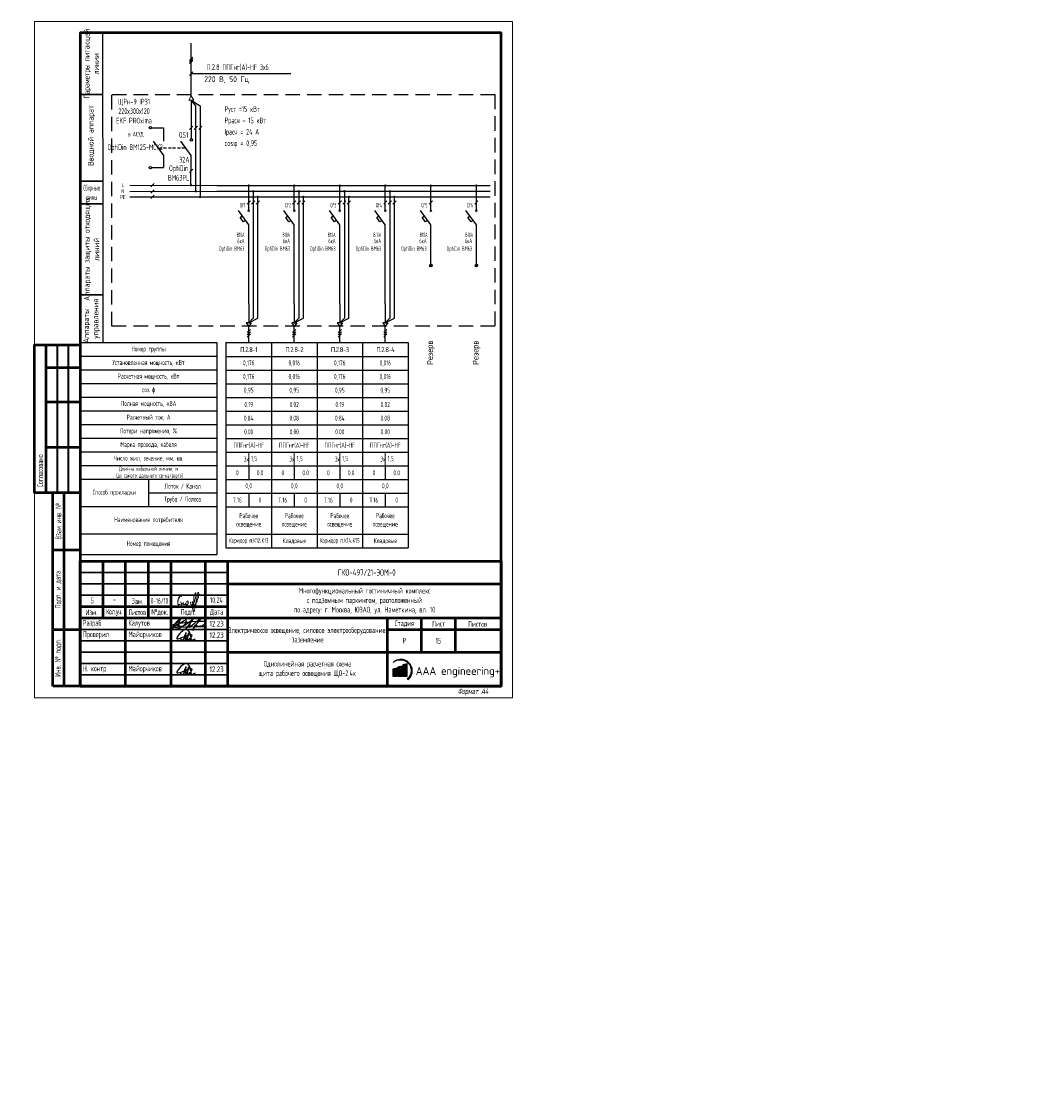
# Model space of a CAD drawing. Header units: millimetres. Extents: x -101899 to 582947, y -77476 to 345289.
# Tile 88 of 100: x 348639 to 392436, y -28618 to 18687. Entities that reach past the tile are written whole.
import ezdxf
from ezdxf import colors
from ezdxf.entities.mleader import LeaderData, LeaderLine
from ezdxf.enums import TextEntityAlignment as Align
from ezdxf.math import Vec2, Vec3

# ---------------------------------------------------------------- set-up
doc = ezdxf.new("R2010")
doc.units = ezdxf.units.MM
doc.linetypes.add('штриховая2', pattern=[9.525, 6.35, -3.175])
doc.layers.get('Defpoints').update_dxf_attribs({"color": 253})
for name, color, linetype, lineweight in [('$_ЭОМ_Текст', 7, 'Continuous', 9), ('ДЕВИ', 7, 'Continuous', 0), ('текст', 7, 'Continuous', 20), ('ФОРМАТ', 7, 'Continuous', 18), ('ЭО', 1, 'Continuous', 20)]:
    doc.layers.add(name, color=color, linetype=linetype, lineweight=lineweight)
doc.layers.add('A-____-NOTE-TEXT', color=5, linetype='Continuous', lineweight=5, true_color=0x0000ff)
doc.layers.add('pecat', color=7, linetype='Continuous')
doc.styles.add('$_Electrical_gost', font='cs_gost2304.shx', dxfattribs={"width": 0.8})
doc.styles.add('1-125', font='Fokad_u.shx', dxfattribs={"width": 0.8, "height": 250})
doc.styles.add('Electrical_gost', font='cs_gost2304.shx', dxfattribs={"height": 250})
doc.styles.add('ДЕВИ', font='CS_Gost2304.shx', dxfattribs={"width": 0.8})
doc.styles.add('ЕСКД', font='cs_gost2304.shx', dxfattribs={"oblique": 15, "height": 2.5})
doc.styles.add('ЭН', font='GOST_Common.ttf')

# ---------------------------------------------------------------- blocks, each defined once
blk = doc.blocks.new('А.Майорчиков')
at = {"layer": 'pecat', "color": 0, "linetype": 'ByBlock', "lineweight": -2}
for points in [[(9.15, 0.19), (6.53, 5.2), (2.48, 0.9), (9.34, 2.54), (8.41, 0.28), (10.98, 0.93)], [(4.13, 0.87), (4.88, 0.03), (6.46, 3.37), (6.66, 3.84)], [(7.72, 3.61), (6.35, 0.21), (6.57, 3.01), (6.66, 3.84)], [(7.72, 3.61), (7.56, 0.35), (8.6, 1.07), (9.07, 0.08), (9.15, 0.19)]]:
    blk.add_spline(points, degree=3, dxfattribs=at)
blk = doc.blocks.new('Штамп 3')
at = {"true_color": 0x504d51}
h = blk.add_hatch(color=251, dxfattribs=at)
h.dxf.hatch_style = 1
h.paths.add_polyline_path([(137.54, 10.47, -1.033512), (143.66, 3.22), (144.25, 3.04, 1.014927)])
at = {"true_color": 0x139b48}
h = blk.add_hatch(color=114, dxfattribs=at)
h.dxf.hatch_style = 1
h.paths.add_polyline_path([(143.68, 9.85), (141.83, 9.38), (141.83, 4.41), (143.68, 4.41)])
at = {"true_color": 0x504d51}
h = blk.add_hatch(color=251, dxfattribs=at)
h.dxf.hatch_style = 1
h.paths.add_polyline_path([(139.35, 8.01), (137.5, 7.53), (137.5, 4.41), (139.35, 4.41)])
at = {"true_color": 0x4b2401}
h = blk.add_hatch(color=38, dxfattribs=at)
h.dxf.hatch_style = 1
h.paths.add_polyline_path([(141.51, 8.85), (139.66, 8.38), (139.66, 4.41), (141.51, 4.41)])
at = {"linetype": 'ByBlock', "lineweight": 25}
blk.add_line((135, 0), (135, 0), dxfattribs=at)
at = {"color": 5, "ltscale": 100}
for points in [[(43.28, 27.38, 0.103904), (43.61, 26.69, 0.235071), (44.38, 26.28, 0.161521), (45.57, 26.81, 0.128808), (46.54, 27.99, 0.085182), (46.66, 28.82, 0.175378), (46.38, 29.61, 0.191596), (45.16, 29.94, 0.119018), (43.97, 29.48, 0.027118), (42.7, 28.54, 0.092445), (41.23, 26.84, 0.062634), (40.74, 25.89, 0.335684), (40.97, 25.21, 0.174698), (42.44, 25.15), (44.15, 25.89, 0.034647), (46.69, 27.31), (47.64, 28), (48.92, 29.08), (50.31, 30.49), (47.42, 26.46), (46.54, 25.39), (48.03, 27.11, -0.763325), (48.26, 27.01, -0.065177), (48.21, 26.72), (48.01, 26.02, 0.052351), (49.3, 26.83), (50.32, 27.69, 0.026697), (51.22, 28.47), (52.49, 29.48), (53.41, 30.32), (52.14, 28.45), (50.92, 26.96), (50.06, 25.73), (49.59, 24.51), (50.42, 26.7, -0.553862), (51.03, 26.84, 0.092612), (51.49, 26.49, 0.087518), (52.39, 26.36, 0.069253), (53.77, 26.75), (54.45, 27.11, 0.092964), (55.08, 27.61, 0.484334), (54.76, 28.29, 0.050486), (53.71, 28.47, 0.039715), (52.14, 28.45), (49.26, 28.25), (47.98, 28.16), (43.93, 27.58), (40.97, 26.99), (40.04, 26.73, 0.32462), (39.87, 26.35, 0.275801), (40.35, 26.05), (42.4, 25.92), (46.49, 26.17), (48.37, 26.19), (50.82, 26.22), (52.6, 26.25), (55.53, 26.2)], [(41.88, 27.72, 0.186939), (44.01, 29.4, 0.016559), (42.83, 26.04, -0.458633), (41.69, 25.89, -0.463695), (41.8, 26.56), (43.59, 27.58), (46.05, 29.06)]]:
    blk.add_lwpolyline(points, format="xyb", dxfattribs=at)
at = {"color": 251, "true_color": 0x504d51}
blk.add_lwpolyline([(137.54, 10.47, -1.033512), (143.66, 3.22), (144.25, 3.04, 1.014927), (137.54, 10.47)], format="xyb", dxfattribs=at)
at = {"color": 114, "true_color": 0x139b48}
blk.add_lwpolyline([(141.83, 4.41), (143.68, 4.41), (143.68, 9.85), (141.83, 9.38)], close=True, dxfattribs=at)
at = {"color": 251, "true_color": 0x504d51}
blk.add_lwpolyline([(137.5, 4.41), (139.35, 4.41), (139.35, 8.01), (137.5, 7.53)], close=True, dxfattribs=at)
at = {"color": 38, "true_color": 0x4b2401}
blk.add_lwpolyline([(139.66, 4.41), (141.51, 4.41), (141.51, 8.85), (139.66, 8.38)], close=True, dxfattribs=at)
at = {"layer": 'A-____-NOTE-TEXT'}
for points, knots in [([(44.53, 39.28), (44.49, 39.43), (44.4, 39.78), (44.11, 39.68), (43.84, 39.45), (43.63, 39.23), (43.58, 38.99), (43.67, 38.54), (43.83, 38.88), (43.61, 39.2), (43.45, 39.01), (43.3, 38.55), (43.18, 38.23), (43.08, 37.93), (43.03, 37.52), (42.98, 37.09), (42.91, 36.62), (42.96, 36.22), (43.17, 35.89), (43.48, 35.7), (43.74, 35.95), (43.88, 36.08)], [0, 0, 0, 0, 0.00156145, 0.00237391, 0.00318637, 0.00426225, 0.00533812, 0.00576408, 0.00720477, 0.00786618, 0.00889718, 0.00992817, 0.01103358, 0.01213898, 0.01353242, 0.01492586, 0.01652142, 0.01811698, 0.01894265, 0.01976832, 0.02164005, 0.02164005, 0.02164005, 0.02164005]), ([(48.75, 37.09), (48.7, 37.05), (48.57, 36.95), (48.63, 36.52), (48.59, 36.03), (49.14, 35.51), (49.57, 35.95), (49.51, 36.46), (49.47, 37.89), (49.46, 36.19), (49.63, 35.67), (49.68, 35.38), (49.27, 35.28), (50.23, 36.8), (50.37, 37.75), (50.97, 39.29), (50.92, 41.89), (49.94, 39.75), (50.01, 38.17), (49.88, 35.84), (50.17, 34.09), (50.27, 33.12), (49.99, 32.66), (49.36, 34.06), (49.38, 34.61), (49.34, 35.4), (50.05, 35.34), (50.78, 36.08), (51.39, 37.28), (51.82, 38.53), (52.18, 39.71), (52.33, 40.51), (51.91, 41.77), (51.4, 38.97), (51.25, 37.73), (50.74, 35.55), (50.86, 34.63), (50.91, 34.28)], [0, 0, 0, 0, 0.171393, 0.462094, 1.155737, 1.720369, 2.134476, 2.581555, 3.413728, 4.727463, 4.955197, 5.268252, 5.386123, 5.974734, 8.275816, 9.709852, 11.379458, 12.738559, 14.08585, 16.758326, 19.400492, 19.4584, 19.701898, 20.658885, 22.005926, 22.211787, 22.746414, 23.520346, 25.302356, 26.708962, 27.532365, 28.93512, 29.430518, 30.452004, 33.845551, 35.598043, 36.6598, 36.6598, 36.6598, 36.6598]), ([(44.33, 37.12), (44.34, 36.99), (44.39, 36.61), (44.46, 36.08), (44.5, 35.72), (44.52, 35.51), (44.45, 35.73), (44.39, 36.07), (44.41, 36.29), (44.58, 36.24), (44.82, 36.11), (45.03, 36.08), (45.22, 36.26), (45.35, 36.56), (45.44, 36.91), (45.38, 36.75), (45.33, 36.42), (45.33, 36.24), (45.46, 36.06), (45.66, 35.94), (45.87, 35.9), (46.09, 35.95), (46.27, 36.07), (46.39, 36.24), (46.45, 36.44), (46.49, 36.8), (46.47, 36.56), (46.49, 36.24), (46.53, 36.04), (46.62, 35.87), (46.81, 35.79), (47.06, 35.82), (47.27, 35.92), (47.4, 36.07), (47.48, 36.24), (47.53, 36.42), (47.56, 36.6), (47.58, 36.79), (47.57, 36.99), (47.51, 37.17), (47.4, 37.33), (47.22, 37.47), (47, 37.39), (46.85, 37.11), (46.88, 36.89), (46.89, 36.76)], [0, 0, 0, 0, 0.00129405, 0.00258809, 0.00323512, 0.00420565, 0.00547717, 0.00607914, 0.0066811, 0.00758406, 0.00823518, 0.00880474, 0.0093743, 0.01024675, 0.01089139, 0.01218066, 0.01264098, 0.01336454, 0.01415422, 0.01479727, 0.01544031, 0.01613694, 0.01683356, 0.01735602, 0.01787849, 0.01835135, 0.01966146, 0.0200997, 0.02060927, 0.02137362, 0.02213797, 0.02294275, 0.02354633, 0.0242984, 0.02484929, 0.02540017, 0.02595105, 0.02656826, 0.02718548, 0.0278027, 0.02841992, 0.02901094, 0.02976194, 0.0305756, 0.03182741, 0.03182741, 0.03182741, 0.03182741])]:
    blk.add_open_spline(points, degree=3, knots=knots, dxfattribs=at)
at = {"layer": 'ФОРМАТ', "lineweight": 50}
for p, q in [((10, 55), (10, 30)), ((20, 0), (20, 55)), ((30, 55), (30, 30)), ((40, 0), (40, 55)), ((55, 55), (55, 0)), ((65, 0), (65, 55)), ((65, 45), (185, 45)), ((0, 35), (65, 35)), ((0, 30), (185, 30)), ((135, 30), (135, 0)), ((150, 15), (150, 30)), ((164.88, 30), (164.88, 15)), ((135, 25), (185, 25)), ((65, 15), (185, 15))]:
    blk.add_line(p, q, dxfattribs=at)
at = {"layer": 'ФОРМАТ', "lineweight": 30}
for p, q in [((0, 50), (65, 50)), ((0, 45), (65, 45)), ((0, 40), (65, 40)), ((0, 25), (65, 25)), ((0, 20), (65, 20)), ((0, 15), (65, 15)), ((0, 10), (65, 10)), ((0, 5), (65, 5))]:
    blk.add_line(p, q, dxfattribs=at)
at = {"layer": 'ФОРМАТ', "lineweight": 15}
blk.add_line((150, 30), (135, 30), dxfattribs=at)
at = {"layer": 'ФОРМАТ', "lineweight": 50}
blk.add_lwpolyline([(185, 0), (0, 0), (0, 55), (185, 55)], close=True, dxfattribs=at)
at = {"color": 5, "ltscale": 100, "xscale": 0.96, "yscale": 0.96, "zscale": 0.96}
for p in [(40.23, 20), (40.23, 5)]:
    blk.add_blockref('А.Майорчиков', p, dxfattribs=at)
at = {"insert": (147.49, 8.5), "char_height": 3.5, "attachment_point": 1, "style": 'ЭН'}
blk.add_mtext('AAA engineering+', dxfattribs=at)
at = {"layer": 'текст', "char_height": 2.5, "style": '$_Electrical_gost'}
for s, insert, width, attachment_point in [('{\\H1.125x;ГКО-497/21-ЭОМ-0}', (113.3, 50), 34.3745, 4), ('Многофункциональный гостиничный комплекс\\Pс подземным паркингом, расположенный\\Pпо адресу: г. Москва, ЮЗАО, ул. Наметкина, вл. 10', (125, 37.5), 109.4637, 5), ('-', (14.48, 39.38), 2.8011, 1), ('Зам.', (22.74, 37.41), 5.9535, 4), ('{\\W0.7;0-16/10}', (31.1, 37.51), 7.9811, 4), ('Изм.', (5, 32.5), 10, 5), ('{\\T0.9;Кол.уч.}', (15, 32.5), 10, 5), ('{\\T0.9;Листов}', (25, 32.5), 10, 5), ('№док.', (35, 32.5), 10, 5), ('Подп.', (47.5, 32.5), 15, 5), ('Дата', (60, 32.5), 10, 5), (' Разраб', (0, 27.5), 20, 4), (' Калутов', (20, 27.5), 20, 4), ('{\\W0.9;12.23}', (60, 27.5), 10, 5), ('Стадия', (142.5, 27.5), 15, 5), ('Лист', (157.5, 27.5), 15, 5), ('Листов', (174.63, 27.37), 20, 5), (' Проверил', (0, 22.5), 20, 4), ('{\\W0.9;12.23}', (60, 22.5), 10, 5), ('Электрическое освещение, силовое электрооборудование,\\Pзаземление', (100, 22.58), 70, 5), (' Майорчиков', (20, 22.5), 20, 4), ('Р', (142.5, 20), 15, 5), (' Н. контр', (0, 7.5), 20, 4), (' Майорчиков', (20, 7.5), 20, 4), ('{\\W0.9;12.23}', (60, 7.5), 10, 5)]:
    blk.add_mtext(s, dxfattribs=dict(at, insert=insert, width=width, attachment_point=attachment_point))
at = {"layer": 'текст', "char_height": 2.5, "attachment_point": 1, "style": '$_Electrical_gost'}
for s, width, insert in [('\\pxsm1.5;5', 2.5, (4.66, 38.96)), ('\\pxsm1.5;10.24', 5.8481, (57.1, 39.14))]:
    blk.add_mtext_dynamic_manual_height_columns(s, width=width, gutter_width=1000, heights=[0], dxfattribs=dict(at, insert=insert))
blk = doc.blocks.new('*U363')
for points in [[(48.13, 69.13, 1), (49.19, 69.13, 1)], [(50.18, 66.48, 1), (51.24, 66.48, 1)], [(52.18, 63.99, 1), (53.24, 63.99, 1)]]:
    blk.add_hatch(color=256).paths.add_polyline_path(points)
for p, q in [((47.96, 123.98), (49.38, 125.39)), ((47.96, 123.27), (49.38, 124.69)), ((47.96, 122.56), (49.38, 123.98)), ((47.99, 117.42), (49.47, 118.91)), ((48.73, 118.16), (92.52, 118.16)), ((50.73, 104.04), (48.73, 106.48)), ((48.73, 106.48), (52.73, 104.04)), ((50.79, 66.47), (50.73, 104.04)), ((52.73, 104.04), (52.71, 63.99)), ((48.03, 93.66), (49.44, 95.08)), ((50.03, 93.66), (51.44, 95.08)), ((52.03, 93.66), (53.44, 95.08)), ((48.69, 82.23), (44.13, 88.52)), ((48.23, 89.53), (49.23, 89.53)), ((48.64, 69.03), (48.69, 82.23)), ((47.98, 74.72), (49.39, 76.14)), ((30.96, 68.39), (32.45, 69.87)), ((30.96, 65.68), (32.45, 67.17)), ((30.96, 63.26), (32.45, 64.75))]:
    blk.add_line(p, q)
at = {"ltscale": 400}
for p, q in [((21.81, 69.13), (60, 68.99)), ((21.81, 66.43), (60, 66.49)), ((21.81, 64.01), (60, 63.99))]:
    blk.add_line(p, q, dxfattribs=at)
for points in [[(9.88, 135.99), (-0.12, 135.99), (-0.06, 108.99), (9.94, 108.99)], [(9.94, 108.99), (-0.06, 108.99), (0, 70.99), (10, 70.99)], [(10, 70.99), (0, 70.99), (0, 60.99), (10, 60.99)], [(10, 60.99), (0, 60.99), (0, 20.99), (10, 20.99)], [(10, 20.99), (0, 20.99), (0, 0), (10, 0)]]:
    blk.add_lwpolyline(points, close=True)
for points in [[(48.73, 108.36), (48.77, 131.6)], [(48.73, 106.48), (48.73, 89.53)]]:
    blk.add_lwpolyline(points)
blk.add_circle((48.73, 89.03), 0.5)
at = {"layer": 'ЭО', "color": 7, "lineweight": 20}
for p, q in [((47.65, 106.48), (48.73, 108.36)), ((49.82, 106.48), (47.65, 106.48)), ((48.73, 108.36), (49.82, 106.48))]:
    blk.add_line(p, q, dxfattribs=at)
at = {"style": 'ЕСКД'}
blk.add_text('220 В, 50 Гц', height=2.5, dxfattribs=at).set_placement((74.11, 113.73), align=Align.BOTTOM_RIGHT)
for s, p in [('N', (17.97, 65.71)), ('L', (18.15, 68.31)), ('РЕ', (17.41, 63.13))]:
    blk.add_text(s, height=1.71, dxfattribs=at).set_placement(p)
at = {"char_height": 2.5, "attachment_point": 5, "rotation": 90, "style": 'Electrical_gost'}
for s, insert, width in [('{\\W0.9;Параметры питающей линии}', (4.91, 122.49), 27.0004), ('Вводной аппарат', (4.94, 90.99), 40.0004), ('Аппараты защиты отходящих линий', (5, 40.99), 40), ('Аппараты     управления', (5, 10.49), 20.9858)]:
    blk.add_mtext(s, dxfattribs=dict(at, insert=insert, width=width))
at = {"insert": (5, 65.99), "char_height": 2.5, "width": 10, "attachment_point": 5, "style": 'Electrical_gost'}
blk.add_mtext('{\\W0.6;Сборные шины}', dxfattribs=at)
at = {"style": 'Electrical_gost', "width": 0.8, "flags": 8}
for tag, p in [('ПАРАМЕТРЫ_ПИТАЮЩЕГО_КАБЕЛЯ', (55.52, 119.03)), ('НАИМЕНОВАНИЕ_ЩИТА', (18.8, 100)), ('УСТАНОВЛЕННАЯ_МОЩНОСТЬ', (63.39, 100.63)), ('IP_ЩИТА', (18.8, 95)), ('РАСЧЕТНАЯ_МОЩНОСТЬ', (63.39, 95.63)), ('РАСЧЕТНЫЙ_ТОК', (63.39, 90.63)), ('COSΦ', (63.39, 85.63))]:
    blk.add_attdef(tag, text='', height=2.5, dxfattribs=at).set_placement(p, align=Align.BOTTOM_LEFT)
for tag, p in [('QS', (46.87, 91.89)), ('QS_ТОК', (46.82, 79.77)), ('QS_МАРКА', (46.82, 73.77))]:
    blk.add_attdef(tag, text='', height=2.5, dxfattribs=at).set_placement(p, align=Align.MIDDLE_RIGHT)
blk = doc.blocks.new('*T346')
at = {"color": 0, "linetype": 'ByBlock', "lineweight": -2, "transparency": 16777216}
for p, q in [((0, 0), (6000, 0)), ((0, 0), (0, -9300)), ((6000, 0), (6000, -9300)), ((0, -600), (6000, -600)), ((0, -1200), (6000, -1200)), ((0, -1800), (6000, -1800)), ((0, -2400), (6000, -2400)), ((0, -3000), (6000, -3000)), ((0, -3600), (6000, -3600)), ((0, -4200), (6000, -4200)), ((0, -4800), (6000, -4800)), ((0, -5400), (6000, -5400)), ((0, -6000), (6000, -6000)), ((3000, -6000), (3000, -7200)), ((3000, -6600), (6000, -6600)), ((0, -7200), (6000, -7200)), ((0, -8400), (6000, -8400)), ((0, -9300), (6000, -9300))]:
    blk.add_line(p, q, dxfattribs=at)
at = {"color": 0, "transparency": 16777216, "attachment_point": 5, "style": '$_Electrical_gost'}
for s, insert, char_height, width in [('Номер группы', (3000, -300), 220, 6000), ('Установленная мощность, кВт', (3000, -900), 220, 5900), ('Расчетная мощность, кВт', (3000, -1500), 220, 5900), ('cos {\\fISOCPEUR|b0|i0|c204|p34;ɸ}', (3000, -2100), 220, 5900), ('Полная мощность, кВА', (3000, -2700), 220, 5900), ('Расчетный ток, А', (3000, -3300), 220, 5900), ('Потери напряжения, %', (3000, -3900), 220, 5900), ('Марка провода, кабеля', (3000, -4500), 220, 5900), ('Число жил, сечение, мм. кв.', (3000, -5100), 220, 5900), ('Длинна кабельной линии, м\\P (до самого дальнего св-ка/всего)', (3000, -5700), 180, 5900), ('Лоток / Канал', (4500, -6300), 220, 2900), ('Способ прокладки', (1500, -6600), 220, 2900), ('Труба / Полоса', (4500, -6900), 220, 2900), ('Наименование потребителя', (3000, -7800), 220, 5900), ('Номер помещения', (3000, -8850), 220, 5900)]:
    blk.add_mtext(s, dxfattribs=dict(at, insert=insert, char_height=char_height, width=width))
blk = doc.blocks.new('*U352')
at = {"layer": 'ФОРМАТ', "lineweight": 50}
for p, q in [((5, 155), (5, 90)), ((5, 145), (20, 145)), ((5, 130), (20, 130)), ((5, 110), (20, 110)), ((8, 65), (8, 90)), ((13, 5), (13, 90)), ((8, 30), (8, 65)), ((8, 65), (20, 65)), ((8, 5), (8, 30)), ((8, 30), (20, 30)), ((20, 5), (8, 5))]:
    blk.add_line(p, q, dxfattribs=at)
at = {"layer": 'ФОРМАТ', "lineweight": 35}
for p, q in [((10, 155), (10, 90)), ((14.84, 155), (14.84, 90)), ((8, 90), (20, 90)), ((8, 90), (20, 90))]:
    blk.add_line(p, q, dxfattribs=at)
at = {"layer": 'ФОРМАТ'}
blk.add_lwpolyline([(0, 297), (210, 297), (210, 0), (0, 0)], close=True, dxfattribs=at)
at = {"layer": 'ФОРМАТ', "lineweight": 53}
blk.add_lwpolyline([(20, 5), (205, 5), (205, 292), (20, 292)], close=True, dxfattribs=at)
at = {"layer": 'ФОРМАТ', "lineweight": 50}
blk.add_lwpolyline([(20, 90), (0, 90), (0, 155), (20, 155)], dxfattribs=at)
at = {"layer": 'ФОРМАТ', "lineweight": 15, "char_height": 2.5, "rotation": 90, "style": '$_Electrical_gost'}
for s, insert, width, attachment_point in [('\\pxl1,t1;Согласовано', (2.5, 90), 65, 4), ('Взам инв. №', (10.5, 77.5), 25, 5), ('Подп. и дата', (10.5, 47.5), 35, 5), ('Инв. № подп.', (10.5, 17.5), 25, 5)]:
    blk.add_mtext(s, dxfattribs=dict(at, insert=insert, width=width, attachment_point=attachment_point))
at = {"layer": 'ФОРМАТ', "lineweight": 15, "insert": (180.87, 2.5), "char_height": 2.5, "width": 24.296, "attachment_point": 4, "style": '$_Electrical_gost'}
blk.add_mtext('\\pi5;{\\Q15;Формат А4}', dxfattribs=at)
blk = doc.blocks.new('*U354')
for points in [[(13.47, 68.99, 1), (14.53, 68.99, 1)], [(15.47, 66.49, 1), (16.53, 66.49, 1)], [(17.49, 64.04, 1), (18.55, 64.04, 1)]]:
    blk.add_hatch(color=256).paths.add_polyline_path(points)
at = {"ltscale": 400}
for p, q in [((0, 68.99), (20, 68.99)), ((0, 66.49), (20, 66.49)), ((0, 63.99), (20, 63.99))]:
    blk.add_line(p, q, dxfattribs=at)
for p, q in [((13.65, 57.67), (14.35, 58.38)), ((13.65, 58.38), (14.35, 57.67)), ((14, 31), (14, 38.3)), ((14, 17.1), (14, 31)), ((14, 17.1), (14, 8.7)), ((14, 0), (14, 7.11))]:
    blk.add_line(p, q)
for points in [[(14, 58.03), (14, 68.99)], [(16, 66.49), (16, 10.81), (14, 8.7), (18, 10.81), (18, 63.99)], [(13.29, 60.87), (14.71, 62.28)], [(15.29, 60.87), (16.71, 62.28)], [(17.29, 60.87), (18.71, 62.28)], [(14, 38.3), (14, 51.74), (9.45, 58.03)], [(12.58, 53.71), (11.65, 53.04), (10.24, 55.02), (11.15, 55.68)], [(14, 8.7), (12.87, 8.7), (14, 7.11)], [(13.29, 4.4), (14.71, 5.82)], [(13.29, 3.4), (14.71, 4.82)], [(14, 8.7), (15.13, 8.7), (14, 7.11)], [(13.29, 2.4), (14.71, 3.82)]]:
    blk.add_lwpolyline(points)
at = {"style": 'Electrical_gost', "width": 0.6, "flags": 8}
blk.add_attdef('ФАЗА', text='', height=2.5, dxfattribs=at).set_placement((14, 69.51), align=Align.BOTTOM_CENTER)
for tag, p in [('QF', (12.5, 60.39)), ('ХАРАКТЕРИСТИКА_И_ТОК', (12.14, 47.37)), ('ОТКЛЮЧАЮЩАЯ_СПОСОБНОСТЬ', (12.14, 43.87)), ('МАРКА', (12.14, 40.37))]:
    blk.add_attdef(tag, text='', height=2, dxfattribs=at).set_placement(p, align=Align.MIDDLE_RIGHT)
blk = doc.blocks.new('*T347')
at = {"color": 0, "linetype": 'ByBlock', "lineweight": -2, "transparency": 16777216}
for p, q in [((0, 0), (2000, 0)), ((0, 0), (0, -9013)), ((2000, 0), (2000, -9013)), ((0, -613), (2000, -613)), ((0, -1213), (2000, -1213)), ((0, -1813), (2000, -1813)), ((0, -2413), (2000, -2413)), ((0, -3013), (2000, -3013)), ((0, -3613), (2000, -3613)), ((0, -4213), (2000, -4213)), ((0, -4813), (2000, -4813)), ((0, -5413), (2000, -5413)), ((1000, -5413), (1000, -6013)), ((0, -6013), (2000, -6013)), ((0, -6613), (2000, -6613)), ((1000, -6613), (1000, -7213)), ((0, -7213), (2000, -7213)), ((0, -8413), (2000, -8413)), ((0, -9013), (2000, -9013))]:
    blk.add_line(p, q, dxfattribs=at)
at = {"layer": 'Defpoints', "color": 8, "linetype": 'ByBlock', "lineweight": 0, "transparency": 16777216}
blk.add_line((1000, -4813), (1000, -5413), dxfattribs=at)
at = {"color": 0, "transparency": 16777216, "style": '$_Electrical_gost'}
for s, insert, char_height, width, attachment_point in [('{\\W1;\\T0.75;П.2.8-1}', (1000, -306), 220, 2000, 5), ('0,176', (1000, -913), 220, 1900, 5), ('0,176', (1000, -1513), 220, 1900, 5), ('0,95', (1000, -2113), 220, 1999, 5), ('0.19', (1000, -2713), 220, 1999, 5), ('0.84', (1000, -3313), 220, 1999, 5), ('0.00', (1000, -3913), 220, 1999, 5), ('ППГнг(А)-HF', (1000, -4513), 220, 1900, 5), ('3х', (999, -5113), 220, 998, 6), ('1,5', (1100, -5113), 220, 800, 4), ('0', (500, -5713), 220, 999, 5), ('0.0', (1500, -5713), 220, 999, 5), ('0,0', (1000, -6313), 220, 1999, 5), ('Т.16', (500, -6913), 220, 999, 5), ('0', (1500, -6913), 220, 999, 5), ('Рабочее\\Pосвещение', (1000, -7813), 220, 1900, 5), ('Коридор п.К12;К13', (1000, -8713), 200, 1900, 5)]:
    blk.add_mtext(s, dxfattribs=dict(at, insert=insert, char_height=char_height, width=width, attachment_point=attachment_point))
blk = doc.blocks.new('*T348')
at = {"color": 0, "linetype": 'ByBlock', "lineweight": -2, "transparency": 16777216}
for p, q in [((0, 0), (2000, 0)), ((0, 0), (0, -9013)), ((2000, 0), (2000, -9013)), ((0, -613), (2000, -613)), ((0, -1213), (2000, -1213)), ((0, -1813), (2000, -1813)), ((0, -2413), (2000, -2413)), ((0, -3013), (2000, -3013)), ((0, -3613), (2000, -3613)), ((0, -4213), (2000, -4213)), ((0, -4813), (2000, -4813)), ((0, -5413), (2000, -5413)), ((1000, -5413), (1000, -6013)), ((0, -6013), (2000, -6013)), ((0, -6613), (2000, -6613)), ((1000, -6613), (1000, -7213)), ((0, -7213), (2000, -7213)), ((0, -8413), (2000, -8413)), ((0, -9013), (2000, -9013))]:
    blk.add_line(p, q, dxfattribs=at)
at = {"layer": 'Defpoints', "color": 8, "linetype": 'ByBlock', "lineweight": 0, "transparency": 16777216}
blk.add_line((1000, -4813), (1000, -5413), dxfattribs=at)
at = {"color": 0, "transparency": 16777216, "char_height": 220, "style": '$_Electrical_gost'}
for s, insert, width, attachment_point in [('{\\W1;\\T0.75;П.2.8-2}', (1000, -306), 2000, 5), ('0,016', (1000, -913), 1900, 5), ('0,016', (1000, -1513), 1900, 5), ('0,95', (1000, -2113), 1999, 5), ('0.02', (1000, -2713), 1999, 5), ('0.08', (1000, -3313), 1999, 5), ('0.00', (1000, -3913), 1999, 5), ('ППГнг(А)-HF', (1000, -4513), 1900, 5), ('3х', (999, -5113), 998, 6), ('1,5', (1100, -5113), 800, 4), ('0', (500, -5713), 999, 5), ('0.0', (1500, -5713), 999, 5), ('0,0', (1000, -6313), 1999, 5), ('Т.16', (500, -6913), 999, 5), ('0', (1500, -6913), 999, 5), ('Рабочее\\Pосвещение', (1000, -7813), 1900, 5), ('Кладовые', (1000, -8713), 1900, 5)]:
    blk.add_mtext(s, dxfattribs=dict(at, insert=insert, width=width, attachment_point=attachment_point))
blk = doc.blocks.new('*T349')
at = {"color": 0, "linetype": 'ByBlock', "lineweight": -2, "transparency": 16777216}
for p, q in [((0, 0), (2000, 0)), ((0, 0), (0, -9013)), ((2000, 0), (2000, -9013)), ((0, -613), (2000, -613)), ((0, -1213), (2000, -1213)), ((0, -1813), (2000, -1813)), ((0, -2413), (2000, -2413)), ((0, -3013), (2000, -3013)), ((0, -3613), (2000, -3613)), ((0, -4213), (2000, -4213)), ((0, -4813), (2000, -4813)), ((0, -5413), (2000, -5413)), ((1000, -5413), (1000, -6013)), ((0, -6013), (2000, -6013)), ((0, -6613), (2000, -6613)), ((1000, -6613), (1000, -7213)), ((0, -7213), (2000, -7213)), ((0, -8413), (2000, -8413)), ((0, -9013), (2000, -9013))]:
    blk.add_line(p, q, dxfattribs=at)
at = {"layer": 'Defpoints', "color": 8, "linetype": 'ByBlock', "lineweight": 0, "transparency": 16777216}
blk.add_line((1000, -4813), (1000, -5413), dxfattribs=at)
at = {"color": 0, "transparency": 16777216, "style": '$_Electrical_gost'}
for s, insert, char_height, width, attachment_point in [('{\\W1;\\T0.75;П.2.8-3}', (1000, -306), 220, 2000, 5), ('0,176', (1000, -913), 220, 1900, 5), ('0,176', (1000, -1513), 220, 1900, 5), ('0,95', (1000, -2113), 220, 1999, 5), ('0.19', (1000, -2713), 220, 1999, 5), ('0.84', (1000, -3313), 220, 1999, 5), ('0.00', (1000, -3913), 220, 1999, 5), ('ППГнг(А)-HF', (1000, -4513), 220, 1900, 5), ('3х', (999, -5113), 220, 998, 6), ('1,5', (1100, -5113), 220, 800, 4), ('0', (500, -5713), 220, 999, 5), ('0.0', (1500, -5713), 220, 999, 5), ('0,0', (1000, -6313), 220, 1999, 5), ('Т.16', (500, -6913), 220, 999, 5), ('0', (1500, -6913), 220, 999, 5), ('Рабочее\\Pосвещение', (1000, -7813), 220, 1900, 5), ('Коридор п.К14;К15', (1000, -8713), 200, 1900, 5)]:
    blk.add_mtext(s, dxfattribs=dict(at, insert=insert, char_height=char_height, width=width, attachment_point=attachment_point))
blk = doc.blocks.new('*T350')
at = {"color": 0, "linetype": 'ByBlock', "lineweight": -2, "transparency": 16777216}
for p, q in [((0, 0), (2000, 0)), ((0, 0), (0, -9013)), ((2000, 0), (2000, -9013)), ((0, -613), (2000, -613)), ((0, -1213), (2000, -1213)), ((0, -1813), (2000, -1813)), ((0, -2413), (2000, -2413)), ((0, -3013), (2000, -3013)), ((0, -3613), (2000, -3613)), ((0, -4213), (2000, -4213)), ((0, -4813), (2000, -4813)), ((0, -5413), (2000, -5413)), ((1000, -5413), (1000, -6013)), ((0, -6013), (2000, -6013)), ((0, -6613), (2000, -6613)), ((1000, -6613), (1000, -7213)), ((0, -7213), (2000, -7213)), ((0, -8413), (2000, -8413)), ((0, -9013), (2000, -9013))]:
    blk.add_line(p, q, dxfattribs=at)
at = {"layer": 'Defpoints', "color": 8, "linetype": 'ByBlock', "lineweight": 0, "transparency": 16777216}
blk.add_line((1000, -4813), (1000, -5413), dxfattribs=at)
at = {"color": 0, "transparency": 16777216, "char_height": 220, "style": '$_Electrical_gost'}
for s, insert, width, attachment_point in [('{\\W1;\\T0.75;П.2.8-4}', (1000, -306), 2000, 5), ('0,016', (1000, -913), 1900, 5), ('0,016', (1000, -1513), 1900, 5), ('0,95', (1000, -2113), 1999, 5), ('0.02', (1000, -2713), 1999, 5), ('0.08', (1000, -3313), 1999, 5), ('0.00', (1000, -3913), 1999, 5), ('ППГнг(А)-HF', (1000, -4513), 1900, 5), ('3х', (999, -5113), 998, 6), ('1,5', (1100, -5113), 800, 4), ('0', (500, -5713), 999, 5), ('0.0', (1500, -5713), 999, 5), ('0,0', (1000, -6313), 1999, 5), ('Т.16', (500, -6913), 999, 5), ('0', (1500, -6913), 999, 5), ('Рабочее\\Pосвещение', (1000, -7813), 1900, 5), ('Кладовые', (1000, -8713), 1900, 5)]:
    blk.add_mtext(s, dxfattribs=dict(at, insert=insert, width=width, attachment_point=attachment_point))

msp = doc.modelspace()

# ---------------------------------------------------------------- hatches: boundary and pattern name
for points in [[(366567.4, 11480.3, 1), (366673.2, 11480.3, 1)], [(368567.4, 11480.3, 1), (368673.2, 11480.3, 1)]]:
    msp.add_hatch(color=256).paths.add_polyline_path(points)

# ---------------------------------------------------------------- linework, layer by layer
at = {"ltscale": 400}
for p, q in [((365220.3, 11480.3), (367220.3, 11480.3)), ((367220.3, 11480.3), (369220.3, 11480.3)), ((365220.3, 11230.3), (367220.3, 11230.3)), ((365220.3, 10980.3), (367220.3, 10980.3)), ((367220.3, 11230.3), (369220.3, 11230.3)), ((367220.3, 10980.3), (369220.3, 10980.3))]:
    msp.add_line(p, q, dxfattribs=at)
for p, q in [((366585, 10349.1), (366655.7, 10419.8)), ((366585, 10419.8), (366655.7, 10349.1)), ((368585, 10349.1), (368655.7, 10419.8)), ((368585, 10419.8), (368655.7, 10349.1)), ((366620.3, 8020), (366620.3, 8411.5)), ((368620.3, 8020), (368620.3, 8411.5))]:
    msp.add_line(p, q)
at = {"linetype": 'штриховая2', "ltscale": 100}
msp.add_lwpolyline([(352609.2, 15480.3), (369435.4, 15480.3), (369435.4, 5299.5), (352609.2, 5299.5)], close=True, dxfattribs=at)
for points in [[(354348.9, 14024.9), (354869.5, 14024.9)], [(354869.5, 14024.9), (354871.1, 13433.3)], [(354415.4, 13433.3), (354870.7, 12804.6), (354870.7, 12269.1)], [(354817.8, 13118.9), (354694.5, 13118.9)], [(355004.5, 13118.9), (354881.2, 13118.9)], [(355212.4, 13118.9), (355089.2, 13118.9)], [(355399.1, 13118.9), (355275.8, 13118.9)], [(355616.5, 13118.9), (355493.3, 13118.9)], [(355803.2, 13118.9), (355680, 13118.9)], [(354348.7, 12269.1), (354870.7, 12269.1)], [(366620.3, 10384.5), (366620.3, 11480.3)], [(368620.3, 10384.5), (368620.3, 11480.3)], [(366549.6, 10668.4), (366691, 10809.8)], [(368549.6, 10668.4), (368691, 10809.8)], [(366620.3, 8411.5), (366620.3, 9755.8), (366165, 10384.5)], [(366478.1, 9952.3), (366385.3, 9886), (366244.3, 10083.3), (366335.4, 10149.3)], [(368620.3, 8411.5), (368620.3, 9755.8), (368165, 10384.5)], [(368478.1, 9952.3), (368385.3, 9886), (368244.3, 10083.3), (368335.4, 10149.3)], [(366678.5, 8023.7), (366562.2, 7907.3)], [(368678.5, 8023.7), (368562.2, 7907.3)]]:
    msp.add_lwpolyline(points)
for centre, radius in [((354299.2, 14022.1), 49.8), ((354298.9, 12269.1), 49.8), ((366620.3, 7965.5), 54.5), ((368620.3, 7965.5), 54.5)]:
    msp.add_circle(centre, radius)
at = {"layer": 'ЭО', "color": 7, "lineweight": 20}
for p, q in [((355985, 15229.7), (356093.4, 15417.5)), ((356201.8, 15229.7), (355985, 15229.7)), ((356093.4, 15417.5), (356201.8, 15229.7))]:
    msp.add_line(p, q, dxfattribs=at)

# ---------------------------------------------------------------- block references
at = {"xscale": 100, "yscale": 100, "zscale": 100}
for name, p in [('*U352', (349207.9, -11012.8)), ('Штамп 3', (351207.9, -10512.8))]:
    msp.add_blockref(name, p, dxfattribs=at)
ref = msp.add_blockref('*U363', (351220, 4581.7), dxfattribs=dict(xscale=100, yscale=100, zscale=100))
ref.add_attrib('УСТАНОВЛЕННАЯ_МОЩНОСТЬ', 'Руст =15 кВт', dxfattribs={"height": 250, "style": 'Electrical_gost', "width": 0.8}).set_placement((357558.8, 14644.5), align=Align.BOTTOM_LEFT)
ref.add_attrib('РАСЧЕТНАЯ_МОЩНОСТЬ', 'Ррасч = 15 кВт', dxfattribs={"height": 250, "style": 'Electrical_gost', "width": 0.8}).set_placement((357558.8, 14144.5), align=Align.BOTTOM_LEFT)
ref.add_attrib('РАСЧЕТНЫЙ_ТОК', 'Iрасч = 24 А', dxfattribs={"height": 250, "style": 'Electrical_gost', "width": 0.8}).set_placement((357558.8, 13644.5), align=Align.BOTTOM_LEFT)
ref.add_attrib('COSΦ', 'cosφ = 0,95', dxfattribs={"height": 250, "style": 'Electrical_gost', "width": 0.8}).set_placement((357558.8, 13144.5), align=Align.BOTTOM_LEFT)
ref.add_attrib('ПАРАМЕТРЫ_ПИТАЮЩЕГО_КАБЕЛЯ', 'П.2.8 ППГнг(А)-HF 3х6', dxfattribs={"height": 250, "style": 'Electrical_gost', "width": 0.8}).set_placement((356772.2, 16484.9), align=Align.BOTTOM_LEFT)
ref = msp.add_blockref('*U354', (357220.1, 4581.7), dxfattribs=dict(xscale=100, yscale=100, zscale=100))
ref.add_attrib('QF', 'QF1', dxfattribs={"height": 200, "style": 'Electrical_gost', "width": 0.6}).set_placement((358470.4, 10621.1), align=Align.MIDDLE_RIGHT)
ref.add_attrib('ХАРАКТЕРИСТИКА_И_ТОК', 'В10А', dxfattribs={"height": 200, "style": 'Electrical_gost', "width": 0.6}).set_placement((358433.6, 9318.7), align=Align.MIDDLE_RIGHT)
ref = msp.add_blockref('*U354', (359220.2, 4581.7), dxfattribs=dict(xscale=100, yscale=100, zscale=100))
ref.add_attrib('QF', 'QF2', dxfattribs={"height": 200, "style": 'Electrical_gost', "width": 0.6}).set_placement((360470.5, 10621.1), align=Align.MIDDLE_RIGHT)
ref.add_attrib('ХАРАКТЕРИСТИКА_И_ТОК', 'В10А', dxfattribs={"height": 200, "style": 'Electrical_gost', "width": 0.6}).set_placement((360433.7, 9318.7), align=Align.MIDDLE_RIGHT)
ref = msp.add_blockref('*U354', (361220.2, 4581.7), dxfattribs=dict(xscale=100, yscale=100, zscale=100))
ref.add_attrib('QF', 'QF3', dxfattribs={"height": 200, "style": 'Electrical_gost', "width": 0.6}).set_placement((362470.5, 10621.1), align=Align.MIDDLE_RIGHT)
ref.add_attrib('ХАРАКТЕРИСТИКА_И_ТОК', 'В10А', dxfattribs={"height": 200, "style": 'Electrical_gost', "width": 0.6}).set_placement((362433.7, 9318.7), align=Align.MIDDLE_RIGHT)
ref = msp.add_blockref('*U354', (363220.3, 4581.7), dxfattribs=dict(xscale=100, yscale=100, zscale=100))
ref.add_attrib('QF', 'QF4', dxfattribs={"height": 200, "style": 'Electrical_gost', "width": 0.6}).set_placement((364470.6, 10621.1), align=Align.MIDDLE_RIGHT)
ref.add_attrib('ХАРАКТЕРИСТИКА_И_ТОК', 'В10А', dxfattribs={"height": 200, "style": 'Electrical_gost', "width": 0.6}).set_placement((364433.8, 9318.7), align=Align.MIDDLE_RIGHT)
for name, p in [('*T346', (351220, 4581.7)), ('*T347', (357620.1, 4581.7)), ('*T348', (359620.2, 4581.7)), ('*T349', (361620.2, 4581.7)), ('*T350', (363620.3, 4581.7))]:
    msp.add_blockref(name, p)

# ---------------------------------------------------------------- texts
at = {"layer": '$_ЭОМ_Текст', "char_height": 250, "attachment_point": 1, "rotation": 90, "style": '1-125'}
for insert in [(366465.6, 3601.7), (368465.6, 3601.7)]:
    msp.add_mtext('Резерв', dxfattribs=dict(at, insert=insert))
at = {"style": 'Electrical_gost', "width": 0.6, "flags": 8}
for tag, text, p in [('QF5', 'QF1', (366470.6, 10621.1)), ('QF6', 'QF1', (368470.6, 10621.1)), ('В10А', 'C16А', (366474, 9318.7)), ('В10А', 'C16А', (368474, 9318.7))]:
    msp.add_attdef(tag, text=text, height=200, dxfattribs=at).set_placement(p, align=Align.MIDDLE_RIGHT)
at = {"layer": 'текст'}
for s, insert, char_height, width, attachment_point, style in [('ЩРн-9 IP31\\P220х300х120\\PEKF PROxima', (353580.8, 14751.5), 250, 1618.218, 5, '$_Electrical_gost'), ('{\\W0.8;в АСУД}', (353658.2, 13720.7), 200, 813.893, 5, 'Electrical_gost'), ('QS1', (355753, 13707.1), 250, 588.052, 5, '$_Electrical_gost'), ('OptiDin BM125-МСК2', (353627.5, 13130.7), 250, 2299.252, 5, '$_Electrical_gost'), ('32А', (355791.2, 12619.7), 250, 588.052, 5, '$_Electrical_gost'), ('OptiDin \\PBM63РL', (355539.3, 12035), 250, 992.571, 5, '$_Electrical_gost'), ('{\\W0.7;6кА\\POptiDin ВМ63}', (358432.6, 8851.9), 200, 1122.58, 6, '$_Electrical_gost'), ('{\\W0.7;6кА\\POptiDin ВМ63}', (360432.7, 8851.9), 200, 1122.58, 6, '$_Electrical_gost'), ('{\\W0.7;6кА\\POptiDin ВМ63}', (362432.7, 8851.9), 200, 1122.58, 6, '$_Electrical_gost'), ('{\\W0.7;6кА\\POptiDin ВМ63}', (364432.8, 8851.9), 200, 1122.58, 6, '$_Electrical_gost'), ('{\\W0.7;6кА\\POptiDin ВМ63}', (366432.8, 8851.9), 200, 1122.58, 6, '$_Electrical_gost'), ('{\\W0.7;6кА\\POptiDin ВМ63}', (368432.8, 8851.9), 200, 1122.58, 6, '$_Electrical_gost'), ('15', (366951.6, -8512.8), 250, 1487.511, 5, '$_Electrical_gost'), ('\\A1;{\\Q0;\\W0.8;Однолинейная расчетная схема\\Pщита рабочего освещения ЩО-2.4к}', (361196.3, -9762.8), 250, 6693.487, 5, 'ЕСКД')]:
    msp.add_mtext(s, dxfattribs=dict(at, insert=insert, char_height=char_height, width=width, attachment_point=attachment_point, style=style))

# ---------------------------------------------------------------- leaders
at = {"layer": 'ДЕВИ'}
ml = msp.add_multileader_mtext('Standard', dxfattribs=at)
ml.set_content('6', color=256, style='ДЕВИ')
ml.set_leader_properties()
ml.build(insert=Vec2(0, 0))
ml.multileader.update_dxf_attribs({"text_left_attachment_type": 5, "text_right_attachment_type": 7, "dogleg_length": 1, "arrow_head_size": 127.5})
ctx = ml.context
ctx.base_point, ctx.char_height, ctx.arrow_head_size, ctx.landing_gap_size, ctx.plane_origin = Vec3(260028.9, -28176.5), 320, 127.5, 160, Vec3(253461.6, -26165.6)
ctx.left_attachment, ctx.right_attachment = 5, 7
notes = []
notes.append((ctx, [(0, (1, 1, 0), (259948.9, -28176.5), (1, 0), 80, [(0, [(258799.4, -26809.6)], 0, [])])]))
ctx.mtext.insert, ctx.mtext.width, ctx.mtext.defined_height, ctx.mtext.flow_direction = Vec3(260188.9, -27773.9), 253737.118, 38280.5, 5
ml = msp.add_multileader_mtext('Standard', dxfattribs=at)
ml.set_content('5', color=256, style='ДЕВИ')
ml.set_leader_properties()
ml.build(insert=Vec2(0, 0))
ml.multileader.update_dxf_attribs({"text_left_attachment_type": 7, "text_right_attachment_type": 5, "dogleg_length": 1, "arrow_head_size": 127.5})
ctx = ml.context
ctx.base_point, ctx.char_height, ctx.arrow_head_size, ctx.landing_gap_size, ctx.plane_origin = Vec3(254204.3, -27693.1), 320, 127.5, 160, Vec3(251463, -27111.9)
ctx.left_attachment, ctx.right_attachment = 7, 5
notes.append((ctx, [(0, (1, 1, 0), (254730.1, -27743.9), (-1, 0), 80, [(0, [(255307.6, -28618)], 0, [])])]))
ctx.mtext.insert, ctx.mtext.width, ctx.mtext.defined_height, ctx.mtext.flow_direction = Vec3(254364.3, -27359.9), 253737.118, 38280.5, 5
for ctx, leaders in notes:
    for number, flags, end, landing, length, lines in leaders:
        leader = LeaderData()
        leader.index, (leader.has_last_leader_line, leader.has_dogleg_vector, leader.attachment_direction) = number, flags
        leader.last_leader_point, leader.dogleg_vector, leader.dogleg_length = Vec3(end), Vec3(landing), length
        for number, points, colour, breaks in lines:
            line = LeaderLine()
            line.index, line.vertices, line.color, line.breaks = number, Vec3.list(points), colors.encode_raw_color(colour), breaks
            leader.lines.append(line)
        ctx.leaders.append(leader)

doc.saveas('drawing.dxf')
